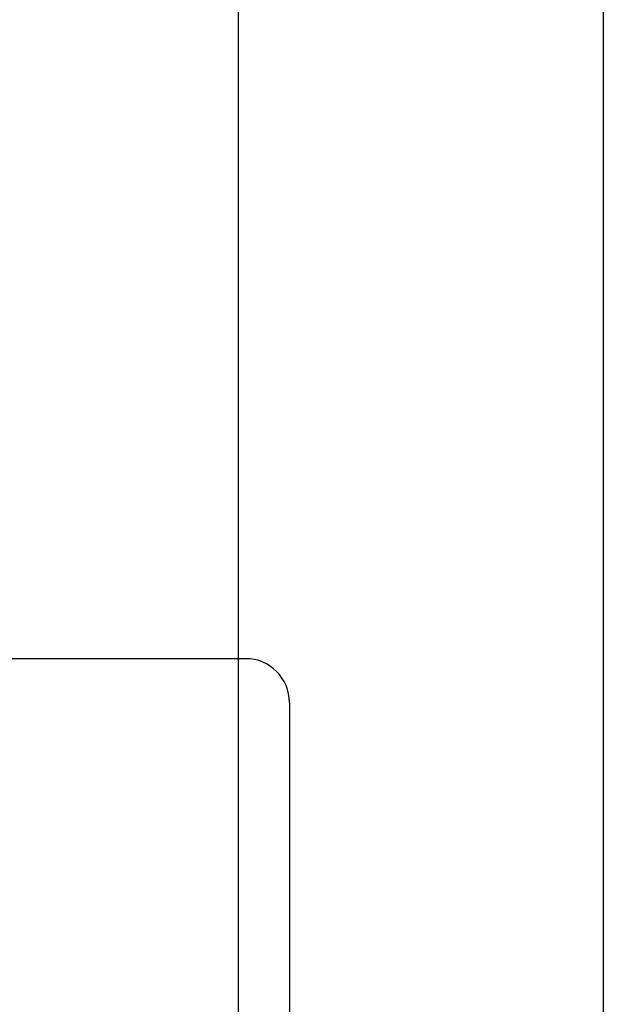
# Model space of a CAD drawing. Header units: inches. Extents: x 0 to 303, y 0 to 196.
# Tile 25 of 100: x 31.139 to 31.339, y 101.156 to 101.493. Entities that reach past the tile are written whole.
import ezdxf

# ---------------------------------------------------------------- set-up
doc = ezdxf.new("R2010")
doc.units = ezdxf.units.IN
doc.header["$LTSCALE"] = 16.67597
doc.header["$MEASUREMENT"] = 0
doc.linetypes.add('HIDDEN', pattern=[0.2, 0.1, -0.1])
doc.layers.add('DEFAULT_2', color=8, linetype='HIDDEN')

msp = doc.modelspace()

# ---------------------------------------------------------------- linework, layer by layer
at = {"layer": 'DEFAULT_2', "color": 8, "linetype": 'HIDDEN'}
for p, q in [((31.21378, 97.80668), (31.21378, 103.30719)), ((31.33878, 102.77419), (31.33878, 98.33968)), ((31.21628, 101.27386), (30.65628, 101.27386)), ((31.23128, 101.25886), (31.23128, 100.28886))]:
    msp.add_line(p, q, dxfattribs=at)
msp.add_arc((31.21628, 101.25886), 0.015, 0, 90, dxfattribs=at)

doc.saveas('drawing.dxf')
